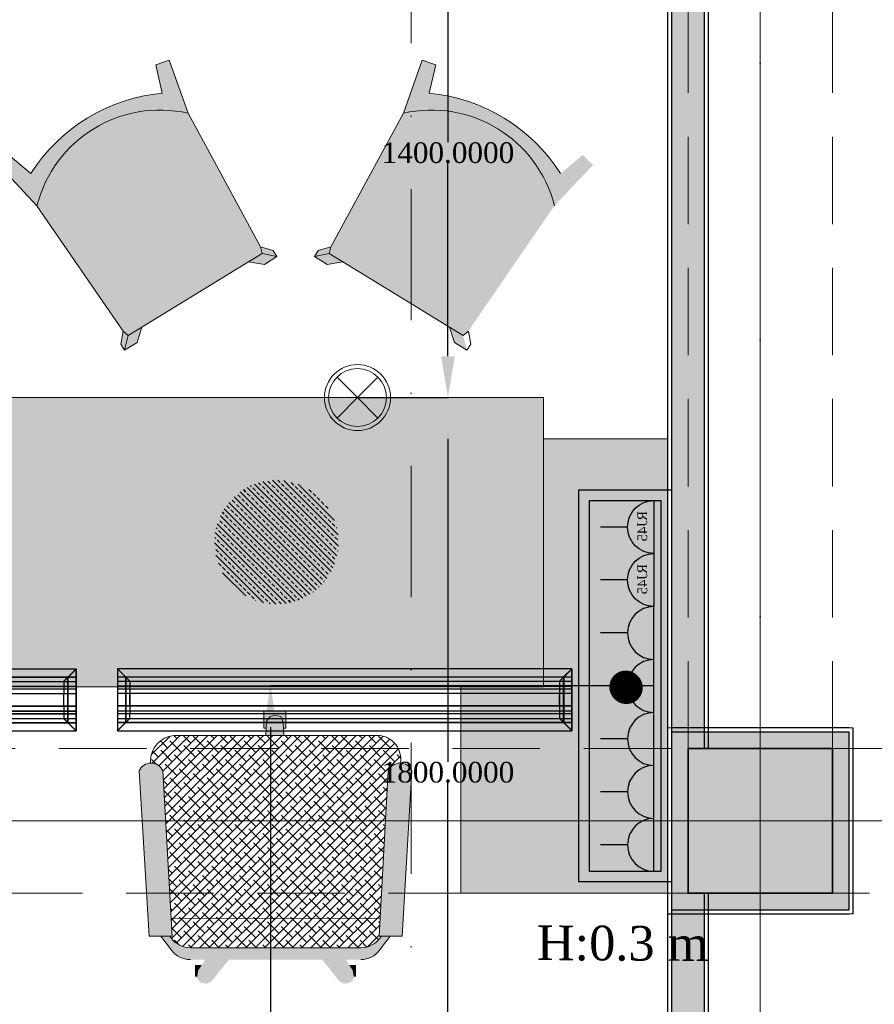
# Model space of a CAD drawing. Header units: millimetres. Extents: x 0 to 88385, y 0 to 41127.
# Tile 172 of 244: x 77439 to 79507, y 14219 to 16603. Entities that reach past the tile are written whole.
import ezdxf
from ezdxf.enums import TextEntityAlignment as Align

# ---------------------------------------------------------------- set-up
doc = ezdxf.new("R2010")
doc.units = ezdxf.units.MM
doc.header["$MEASUREMENT"] = 0
doc.linetypes.add('Dot & Dashed', pattern=[670.277762, 317.5, -176.388889, 0, -176.388874])
doc.linetypes.add('Hidden', pattern=[317.5, 211.666667, -105.833333])
for name, color, linetype in [('- განათება', 7, 'Continuous'), ('- მექანიკური ნაწილი', 7, 'Continuous'), ('- საშტეფცელო როზეტები', 7, 'Continuous'), ('Edges', 7, 'Continuous'), ('Marker - Section', 7, 'Continuous'), ('New_Structural - Bearing', 7, 'Continuous'), ('Structural - Bearing', 7, 'Continuous'), ('Structural - Grid', 7, 'Continuous')]:
    doc.layers.add(name, color=color, linetype=linetype)
for name, color, linetype, lineweight, true_color in [('Marker - Section_Pen_No__108', 7, 'Continuous', 13, 0xfd8379), ('New_2D Drafting - General_Pen_No__102', 7, 'Continuous', 13, 0xcccccc), ('New_2D Drafting - General_Pen_No__154', 7, 'Continuous', 20, 0xbd8b17), ('New_2D Drafting - General_Pen_No__161', 7, 'Continuous', 13, 0x6a6a6a), ('New_2D Drafting - General_Pen_No__62', 7, 'Continuous', 20, 0xaaaaaa), ('New_2D Drafting - General_Pen_No__81', 7, 'Continuous', 20, 0x6a6a6a), ('New_2D Drafting - General_Pen_No__82', 7, 'Continuous', 20, 0xaaaaaa), ('New_Interior - Lamp_Pen_No__77', 7, 'Continuous', 20, 0xffeb28), ('New_Structural - Bearing_Pen_No__255', 7, 'Continuous', 13, 0xe8e8e8), ('New_Structural - Bearing_Pen_No__5', 7, 'Continuous', 25, 0x40a5ff), ('New_Structural - Bearing_Pen_No__57', 7, 'Continuous', 25, 0xdcd214), ('Structural - Bearing_Pen_No__161', 7, 'Continuous', 13, 0x6a6a6a), ('Structural - Bearing_Pen_No__28', 7, 'Continuous', 35, 0xa80f02), ('Structural - Bearing_Pen_No__81', 7, 'Continuous', 20, 0x6a6a6a), ('Structural - Grid_Pen_No__81', 7, 'Continuous', 20, 0x6a6a6a)]:
    doc.layers.add(name, color=color, linetype=linetype, lineweight=lineweight, true_color=true_color)
doc.layers.add('New_Structural - Bearing_Pen_No__1', color=7, linetype='Continuous', lineweight=13)
doc.layers.add('Structural - Bearing_Pen_No__20', color=1, linetype='Continuous', lineweight=0)
doc.styles.add('GENERATED_STYLE_2', font='txt')
doc.styles.get("Standard").update_dxf_attribs({"font": 'sylfaen.ttf'})
doc.dimstyles.get("Standard").update_dxf_attribs({"dimtxt": 0.18, "dimasz": 0.18, "dimexe": 0.18, "dimexo": 0.0625, "dimgap": 0.09, "dimtad": 0, "dimtih": 1, "dimtoh": 1, "dimdec": 4, "dimzin": 0, "dimdsep": 46, "dimtxsty": 'Standard', "dimcen": 0.09, "dimadec": 0, "dimazin": 0, "dimtfac": 1, "dimtdec": 4, "dimtofl": 0, "dimtmove": 0, "dimatfit": 3, "dimfxl": 1, "dimtolj": 1, "dimtzin": 0, "dimarcsym": 0})
pattern_1 = [(45, (84240.294, 0), (-11.22532, 11.22532), []), (135, (84240.294, 0), (-33.67596, 11.22532), [39.6875, -23.8125])]

# ---------------------------------------------------------------- blocks, each defined once
blk = doc.blocks.new('Wall_50', base_point=(-5233.8, 20488))
at = {"layer": 'New_Structural - Bearing_Pen_No__57', "linetype": 'Continuous', "lineweight": 25, "true_color": 0xdcd214}
blk.add_hatch(color=52, dxfattribs=at).paths.add_polyline_path([(-5223.8, 12953.1), (-5143.8, 12953.1), (-5143.8, 14488), (-5183.8, 14488), (-5183.8, 14838), (-5143.8, 14838), (-5143.8, 20488), (-5223.8, 20488)])
at = {"layer": 'New_Structural - Bearing_Pen_No__5', "color": 161, "linetype": 'Continuous', "lineweight": 25, "true_color": 0x40a5ff}
for p, q in [((-5223.8, 20488), (-5223.8, 12953.1)), ((-5143.8, 14838), (-5143.8, 20488)), ((-5143.8, 12953.1), (-5143.8, 14488))]:
    blk.add_line(p, q, dxfattribs=at)
at = {"layer": 'New_Structural - Bearing_Pen_No__5', "color": 161, "linetype": 'Continuous', "lineweight": 25, "true_color": 0x40a5ff, "flags": 128}
for points in [[(-5233.8, 20488), (-5233.8, 12953.1)], [(-5133.8, 14838), (-5133.8, 20488)], [(-5133.8, 12953.1), (-5133.8, 14488)]]:
    blk.add_lwpolyline(points, dxfattribs=at)
blk = doc.blocks.new('Wall_87', base_point=(-4833.8, 14838))
at = {"layer": 'New_Structural - Bearing_Pen_No__255', "linetype": 'Continuous', "lineweight": 13, "true_color": 0xe8e8e8}
for points in [[(-4833.8, 14878), (-4833.8, 14838), (-4793.8, 14878)], [(-4833.8, 14838), (-4793.8, 14838), (-4793.8, 14878)], [(-4793.8, 14488), (-4793.8, 14838), (-4833.8, 14838), (-4833.8, 14488)], [(-4833.8, 14488), (-4833.8, 14448), (-4793.8, 14448)], [(-4793.8, 14488), (-4833.8, 14488), (-4793.8, 14448)]]:
    blk.add_hatch(color=254, dxfattribs=at).paths.add_polyline_path(points)
at = {"layer": 'New_Structural - Bearing_Pen_No__1', "color": 7, "linetype": 'Continuous', "lineweight": 13, "flags": 128}
for points in [[(-4783.8, 14888), (-4793.8, 14888)], [(-4783.8, 14438), (-4793.8, 14438)]]:
    blk.add_lwpolyline(points, dxfattribs=at)
at = {"layer": 'New_Structural - Bearing_Pen_No__5', "color": 161, "linetype": 'Continuous', "lineweight": 25, "true_color": 0x40a5ff}
for p, q in [((-4793.8, 14878), (-4833.8, 14878)), ((-4793.8, 14838), (-4793.8, 14878)), ((-4793.8, 14488), (-4793.8, 14838)), ((-4793.8, 14448), (-4793.8, 14488)), ((-4833.8, 14448), (-4793.8, 14448))]:
    blk.add_line(p, q, dxfattribs=at)
at = {"layer": 'New_Structural - Bearing_Pen_No__5', "color": 161, "linetype": 'Continuous', "lineweight": 25, "true_color": 0x40a5ff, "flags": 128}
blk.add_lwpolyline([(-4783.8, 14438), (-4783.8, 14888)], dxfattribs=at)
blk = doc.blocks.new('Wall_88', base_point=(-4833.8, 14488))
at = {"layer": 'New_Structural - Bearing_Pen_No__255', "linetype": 'Continuous', "lineweight": 13, "true_color": 0xe8e8e8}
for points in [[(-5183.8, 14488), (-5223.8, 14488), (-5223.8, 14448)], [(-5183.8, 14488), (-5223.8, 14448), (-5183.8, 14448)], [(-5183.8, 14448), (-4833.8, 14448), (-4833.8, 14488), (-5183.8, 14488)]]:
    blk.add_hatch(color=254, dxfattribs=at).paths.add_polyline_path(points)
at = {"layer": 'New_Structural - Bearing_Pen_No__1', "color": 7, "linetype": 'Continuous', "lineweight": 13, "flags": 128}
blk.add_lwpolyline([(-5233.8, 14438), (-5233.8, 14448)], dxfattribs=at)
at = {"layer": 'New_Structural - Bearing_Pen_No__5', "color": 161, "linetype": 'Continuous', "lineweight": 25, "true_color": 0x40a5ff}
for p, q in [((-5223.8, 14488), (-5223.8, 14448)), ((-5223.8, 14448), (-5183.8, 14448)), ((-5183.8, 14448), (-4833.8, 14448)), ((-4833.8, 14448), (-4793.8, 14448))]:
    blk.add_line(p, q, dxfattribs=at)
at = {"layer": 'New_Structural - Bearing_Pen_No__5', "color": 161, "linetype": 'Continuous', "lineweight": 25, "true_color": 0x40a5ff, "flags": 128}
blk.add_lwpolyline([(-5233.8, 14438), (-4793.8, 14438)], dxfattribs=at)
blk = doc.blocks.new('Wall_89', base_point=(-5183.8, 14488))
at = {"layer": 'New_Structural - Bearing_Pen_No__255', "linetype": 'Continuous', "lineweight": 13, "true_color": 0xe8e8e8}
for points in [[(-5223.8, 14878), (-5183.8, 14838), (-5183.8, 14878)], [(-5223.8, 14838), (-5183.8, 14838), (-5223.8, 14878)], [(-5223.8, 14488), (-5183.8, 14488), (-5183.8, 14838), (-5223.8, 14838)]]:
    blk.add_hatch(color=254, dxfattribs=at).paths.add_polyline_path(points)
at = {"layer": 'New_Structural - Bearing_Pen_No__1', "color": 7, "linetype": 'Continuous', "lineweight": 13, "flags": 128}
blk.add_lwpolyline([(-5233.8, 14888), (-5223.8, 14888)], dxfattribs=at)
at = {"layer": 'New_Structural - Bearing_Pen_No__5', "color": 161, "linetype": 'Continuous', "lineweight": 25, "true_color": 0x40a5ff}
for p, q in [((-5183.8, 14878), (-5223.8, 14878)), ((-5223.8, 14878), (-5223.8, 14838)), ((-5223.8, 14838), (-5223.8, 14488)), ((-5223.8, 14488), (-5223.8, 14448))]:
    blk.add_line(p, q, dxfattribs=at)
at = {"layer": 'New_Structural - Bearing_Pen_No__5', "color": 161, "linetype": 'Continuous', "lineweight": 25, "true_color": 0x40a5ff, "flags": 128}
blk.add_lwpolyline([(-5233.8, 14888), (-5233.8, 14448)], dxfattribs=at)
blk = doc.blocks.new('Wall_90', base_point=(-5183.8, 14838))
at = {"layer": 'New_Structural - Bearing_Pen_No__255', "linetype": 'Continuous', "lineweight": 13, "true_color": 0xe8e8e8}
blk.add_hatch(color=254, dxfattribs=at).paths.add_polyline_path([(-5183.8, 14878), (-5183.8, 14838), (-4833.8, 14838), (-4833.8, 14878)])
at = {"layer": 'New_Structural - Bearing_Pen_No__5', "color": 161, "linetype": 'Continuous', "lineweight": 25, "true_color": 0x40a5ff}
for p, q in [((-5183.8, 14878), (-5223.8, 14878)), ((-4833.8, 14878), (-5183.8, 14878)), ((-4793.8, 14878), (-4833.8, 14878))]:
    blk.add_line(p, q, dxfattribs=at)
at = {"layer": 'New_Structural - Bearing_Pen_No__5', "color": 161, "linetype": 'Continuous', "lineweight": 25, "true_color": 0x40a5ff, "flags": 128}
blk.add_lwpolyline([(-4793.8, 14888), (-5223.8, 14888)], dxfattribs=at)
blk = doc.blocks.new('Column_31', base_point=(-5008.8, 14663))
at = {"layer": 'Structural - Bearing_Pen_No__161', "linetype": 'Continuous', "lineweight": 0, "true_color": 0x6a6a6a}
blk.add_hatch(color=251, dxfattribs=at).paths.add_polyline_path([(-4833.8, 14488), (-4833.8, 14838), (-5183.8, 14838), (-5183.8, 14488)])
at = {"layer": 'Structural - Bearing_Pen_No__20', "color": 1, "linetype": 'Continuous', "lineweight": 0}
for p, q in [((-5008.8, 14743), (-5008.8, 14918)), ((-5088.8, 14663), (-5263.8, 14663)), ((-4928.8, 14663), (-4753.8, 14663)), ((-5008.8, 14583), (-5008.8, 14408))]:
    blk.add_line(p, q, dxfattribs=at)
blk.add_point((-5008.8, 14663), dxfattribs=at)
at = {"layer": 'Structural - Bearing_Pen_No__28', "color": 14, "linetype": 'Continuous', "lineweight": 35, "true_color": 0xa80f02, "flags": 128}
blk.add_lwpolyline([(-4833.8, 14488), (-4833.8, 14838), (-5183.8, 14838), (-5183.8, 14488)], close=True, dxfattribs=at)
blk = doc.blocks.new('Standard grid marker')
at = {"layer": 'Structural - Grid_Pen_No__81', "color": 251, "linetype": 'Continuous', "lineweight": 20, "true_color": 0x6a6a6a}
blk.add_line((1000, 0), (51328.1, 0), dxfattribs=at)
at = {"layer": 'Structural - Grid_Pen_No__81', "color": 251, "lineweight": 20, "true_color": 0x6a6a6a, "style": 'GENERATED_STYLE_2'}
for tag, p in [('AC_MarkerText_1_0', (-100, -144)), ('AC_MarkerText_1_1', (52428.1, -144))]:
    blk.add_attdef(tag, text='', height=100, rotation=180, dxfattribs=at).set_placement(p, align=Align.TOP_CENTER)
blk = doc.blocks.new('Standard grid marker_2')
at = {"layer": 'Structural - Grid_Pen_No__81', "color": 251, "linetype": 'Continuous', "lineweight": 20, "true_color": 0x6a6a6a}
blk.add_line((1000, 0), (27734.9, 0), dxfattribs=at)
at = {"layer": 'Structural - Grid_Pen_No__81', "color": 251, "lineweight": 20, "true_color": 0x6a6a6a, "style": 'GENERATED_STYLE_2'}
for tag, p in [('AC_MarkerText_1_0', (-1.5, -46.7)), ('AC_MarkerText_1_1', (28933.4, -46.7))]:
    blk.add_attdef(tag, text='', height=100, rotation=270, dxfattribs=at).set_placement(p, align=Align.TOP_CENTER)
blk = doc.blocks.new('Beam_2', base_point=(-5008.8, 14663))
at = {"layer": 'Structural - Bearing_Pen_No__81', "color": 251, "linetype": 'Dot & Dashed', "lineweight": 20, "true_color": 0x6a6a6a}
blk.add_line((-5008.8, 14663), (-5008.8, 39096.2), dxfattribs=at)
at = {"layer": 'Structural - Bearing_Pen_No__81', "color": 251, "linetype": 'Hidden', "lineweight": 20, "true_color": 0x6a6a6a}
for p, q in [((-5183.8, 14838), (-5183.8, 20488)), ((-4833.8, 14838), (-4833.8, 20488))]:
    blk.add_line(p, q, dxfattribs=at)
blk = doc.blocks.new('Beam_10', base_point=(-47008.8, 14663))
at = {"layer": 'Structural - Bearing_Pen_No__81', "color": 251, "linetype": 'Hidden', "lineweight": 20, "true_color": 0x6a6a6a}
for p, q in [((-10833.8, 14838), (-5183.8, 14838)), ((-4833.8, 14838), (816.2, 14838)), ((-47183.8, 14488), (1166.2, 14488))]:
    blk.add_line(p, q, dxfattribs=at)
at = {"layer": 'Structural - Bearing_Pen_No__81', "color": 251, "linetype": 'Dot & Dashed', "lineweight": 20, "true_color": 0x6a6a6a}
blk.add_line((-47008.8, 14663), (991.2, 14663), dxfattribs=at)
blk = doc.blocks.new('Cutting Plane_1', base_point=(-5853.8, 11703.1))
at = {"layer": 'Marker - Section_Pen_No__108', "color": 11, "linetype": 'Dot & Dashed', "lineweight": 13, "true_color": 0xfd8379}
blk.add_line((-5853.8, 11853.1), (-5853.8, 40288), dxfattribs=at)
blk = doc.blocks.new('- საშტეფცელო როზეტი IP22')
at = {"layer": '- საშტეფცელო როზეტები', "color": 5}
for p, q in [((8536.7, 3822.7), (8536.7, 3888.1)), ((8472.6, 3758.6), (8600.9, 3758.6))]:
    blk.add_line(p, q, dxfattribs=at)
blk.add_arc((8536.7, 3758.6), 64.1, 0, 180, dxfattribs=at)
blk = doc.blocks.new('socket')
at = {"layer": '- საშტეფცელო როზეტები', "color": 5}
for p, q in [((0, 64.1), (0, 129.5)), ((-64.1, 0), (64.1, 0))]:
    blk.add_line(p, q, dxfattribs=at)
blk.add_arc((0, 0), 64.1, 0, 180, dxfattribs=at)
at = {"layer": '- საშტეფცელო როზეტები', "color": 1, "insert": (-38.6, 40.2), "char_height": 23.657, "attachment_point": 1}
blk.add_mtext_dynamic_manual_height_columns('{\\fSylfaen|b0|i0|c0|p18;RJ45}', width=4.298, gutter_width=0.0538, heights=[0], dxfattribs=at)
blk = doc.blocks.new('lineardiffplan')
at = {"layer": 'Edges'}
for p, q in [((392.8, 274.9), (392.8, 274.6)), ((393.1, 274.9), (392.8, 274.9)), ((422.8, 244.9), (392.8, 274.9)), ((392.8, 274.6), (392.9, 274.5)), ((392.9, 125.2), (392.9, 274.5)), ((412.4, 255), (392.9, 274.5)), ((393.1, 274.9), (393.2, 274.8)), ((393.2, 274.8), (412.7, 255.3)), ((1462.8, 244.9), (1492.8, 274.9)), ((1472.9, 255.3), (1492.4, 274.8)), ((1473.2, 254.9), (1492.8, 274.5)), ((1492.4, 274.8), (1492.5, 274.9)), ((1492.8, 274.9), (1492.5, 274.9)), ((1492.8, 274.5), (1492.8, 274.9)), ((1492.8, 274.5), (1492.8, 274.5)), ((1492.8, 125.4), (1492.8, 274.5)), ((1492.8, 255.3), (392.9, 255.3)), ((392.9, 254.9), (1492.8, 254.9)), ((392.9, 244.9), (1492.8, 244.9)), ((412.4, 144.7), (412.4, 255)), ((412.8, 254.6), (412.4, 255)), ((412.7, 255.3), (413.1, 254.9)), ((412.8, 145.1), (412.8, 254.6)), ((412.8, 254.6), (422.8, 244.6)), ((413.1, 254.9), (423.1, 244.9)), ((422.8, 244.6), (422.8, 244.9)), ((422.8, 244.9), (423.1, 244.9)), ((422.8, 244.6), (422.8, 244.6)), ((422.8, 244.6), (422.8, 233.2)), ((423.1, 244.9), (423.1, 244.9)), ((1472.5, 254.9), (1462.5, 244.9)), ((1462.5, 244.9), (1462.5, 244.9)), ((1462.5, 244.9), (1462.8, 244.9)), ((1462.8, 244.9), (1462.9, 244.6)), ((1462.8, 244.5), (1462.9, 244.6)), ((1462.8, 233.2), (1462.8, 244.5)), ((1462.9, 244.6), (1472.8, 254.5)), ((1472.9, 255.3), (1472.5, 254.9)), ((1472.8, 254.5), (1473.2, 254.9)), ((1472.8, 254.5), (1472.8, 145.3)), ((1473.2, 144.9), (1473.2, 254.9)), ((392.9, 233.2), (1492.8, 233.2)), ((392.9, 233), (1492.8, 233)), ((392.9, 226.8), (1492.8, 226.8)), ((392.9, 226.5), (1492.8, 226.5)), ((392.9, 214.9), (1492.8, 214.9)), ((1492.8, 214.8), (392.9, 214.8)), ((422.4, 214.9), (422.3, 214.9)), ((422.8, 214.9), (422.4, 214.9)), ((422.8, 233), (422.8, 233.2)), ((422.8, 226.8), (422.8, 233)), ((422.8, 226.5), (422.8, 226.8)), ((422.8, 214.9), (422.8, 226.5)), ((422.8, 184.9), (422.8, 214.9)), ((423.2, 214.9), (422.8, 214.9)), ((423.2, 214.8), (422.8, 214.9)), ((423.2, 214.8), (423.2, 214.9)), ((423.2, 214.8), (423.2, 184.9)), ((1462.8, 214.9), (1462.4, 214.9)), ((1462.4, 214.9), (1462.4, 214.8)), ((1462.8, 214.9), (1462.4, 214.8)), ((1462.4, 184.9), (1462.4, 214.8)), ((1462.8, 233), (1462.8, 233.2)), ((1462.8, 226.8), (1462.8, 233)), ((1462.8, 226.5), (1462.8, 226.8)), ((1462.8, 214.9), (1462.8, 226.5)), ((1462.8, 214.9), (1462.8, 184.9)), ((1462.8, 214.9), (1463.2, 214.9)), ((1463.2, 214.9), (1463.3, 214.9)), ((1492.8, 184.9), (392.9, 184.9)), ((392.9, 173.2), (1492.8, 173.2)), ((392.9, 173), (1492.8, 173)), ((422.4, 184.9), (422.3, 184.9)), ((422.8, 184.9), (422.4, 184.9)), ((422.8, 184.9), (423.2, 184.9)), ((422.8, 173.2), (422.8, 184.9)), ((422.8, 173), (422.8, 173.2)), ((422.8, 173), (422.8, 166.8)), ((1462.4, 184.9), (1462.8, 184.9)), ((1462.8, 173.2), (1462.8, 184.9)), ((1463.2, 184.9), (1462.8, 184.9)), ((1462.8, 173), (1462.8, 173.2)), ((1462.8, 166.8), (1462.8, 173)), ((1463.2, 184.9), (1463.3, 184.9)), ((392.8, 124.9), (422.8, 154.9)), ((392.9, 166.8), (1492.8, 166.8)), ((392.9, 166.5), (1492.8, 166.5)), ((392.9, 154.9), (1492.8, 154.9)), ((1492.8, 144.9), (392.9, 144.9)), ((392.9, 125.2), (412.4, 144.7)), ((392.9, 144.5), (1492.8, 144.5)), ((412.7, 144.5), (393.2, 124.9)), ((412.8, 145.1), (412.4, 144.7)), ((412.7, 144.5), (413.1, 144.9)), ((412.8, 145.1), (422.8, 155.1)), ((423.1, 154.8), (413.1, 144.9)), ((422.8, 166.5), (422.8, 166.8)), ((422.8, 155.1), (422.8, 166.5)), ((422.8, 154.9), (422.8, 155.1)), ((422.8, 155.1), (422.8, 155.1)), ((423.1, 154.8), (422.8, 154.9)), ((423.1, 154.8), (423.1, 154.9)), ((1462.5, 154.8), (1462.4, 154.9)), ((1462.8, 154.9), (1462.5, 154.8)), ((1462.5, 154.8), (1472.4, 144.9)), ((1462.8, 166.5), (1462.8, 166.8)), ((1462.8, 155.3), (1462.8, 166.5)), ((1462.9, 155.2), (1462.8, 155.3)), ((1462.9, 155.2), (1462.8, 154.9)), ((1462.8, 154.9), (1492.8, 124.9)), ((1472.8, 145.3), (1462.9, 155.2)), ((1472.4, 144.9), (1472.8, 144.5)), ((1473.2, 144.9), (1472.8, 145.3)), ((1472.8, 144.5), (1492.4, 124.9)), ((1473.2, 144.9), (1492.8, 125.4)), ((392.9, 125.2), (392.8, 125.1)), ((392.8, 125.1), (392.8, 124.9)), ((392.8, 124.9), (393.1, 124.9)), ((393.2, 124.9), (393.1, 124.9)), ((1492.4, 124.9), (1492.8, 124.9)), ((1492.4, 124.9), (1492.4, 124.9)), ((1492.8, 125.3), (1492.8, 125.4)), ((1492.8, 124.9), (1492.8, 125.3))]:
    blk.add_line(p, q, dxfattribs=at)
blk.add_lwpolyline([(393.2, 274.8), (1492.8, 274.8), (1492.8, 124.9), (393.2, 124.9)], close=True, dxfattribs=at)
blk = doc.blocks.new('Recessed Spot')
at = {"layer": 'New_Interior - Lamp_Pen_No__77', "color": 2, "linetype": 'Continuous', "lineweight": 20, "true_color": 0xffeb28}
for q in [(-49.5, 49.5), (49.5, 49.5), (-49.5, -49.5), (49.5, -49.5)]:
    blk.add_line((0, 0), q, dxfattribs=at)
at = {"layer": 'New_Interior - Lamp_Pen_No__77', "color": 2, "linetype": 'Continuous', "lineweight": 20, "true_color": 0xffeb28, "flags": 128}
blk.add_lwpolyline([(80, 0, 1), (-80, 0, 1)], format="xyb", close=True, dxfattribs=at)
at = {"layer": 'New_Interior - Lamp_Pen_No__77', "color": 2, "linetype": 'Continuous', "lineweight": 20, "true_color": 0xffeb28}
blk.add_circle((0, 0), 70, dxfattribs=at)
blk = doc.blocks.new('*D564')
at = {"layer": '- საშტეფცელო როზეტები', "color": 0, "lineweight": -2, "transparency": 16777216}
for p, q in [((78974.1, 14989.8), (78045.8, 14989.8)), ((78045.9, 14889.8), (78045.9, 14180.2)), ((78045.9, 13053.1), (78045.9, 14128.8)), ((78959.9, 12953.1), (78045.8, 12953.1))]:
    blk.add_line(p, q, dxfattribs=at)
at = {"layer": '- საშტეფცელო როზეტები', "color": 0, "transparency": 16777216}
for points in [[(78029.3, 14889.8), (78062.6, 14889.8), (78045.9, 14989.8)], [(78029.3, 13053.1), (78062.6, 13053.1), (78045.9, 12953.1)]]:
    blk.add_solid(points, dxfattribs=at)
at = {"layer": 'Defpoints', "color": 0, "transparency": 16777216}
for p in [(78045.9, 14989.8), (78974.2, 14989.8), (78959.9, 12953.1)]:
    blk.add_point(p, dxfattribs=at)
at = {"layer": '- საშტეფცელო როზეტები', "color": 0, "transparency": 16777216, "insert": (78045.9, 14154.5), "char_height": 50, "attachment_point": 5}
blk.add_mtext('\\A1;{\\fSylfaen|b0|i0|c0|p18;2036.6974}', dxfattribs=at)
blk = doc.blocks.new('*D1005')
at = {"layer": '- განათება', "color": 0, "lineweight": -2, "transparency": 16777216}
for p, q in [((78256.6, 15688), (78475.7, 15688)), ((78475.5, 15588), (78475.5, 14806.1)), ((78475.5, 13988), (78475.5, 14754.8)), ((78256.6, 13888), (78475.7, 13888))]:
    blk.add_line(p, q, dxfattribs=at)
at = {"layer": '- განათება', "color": 0, "transparency": 16777216}
for points in [[(78458.8, 15588), (78492.2, 15588), (78475.5, 15688)], [(78458.8, 13988), (78492.2, 13988), (78475.5, 13888)]]:
    blk.add_solid(points, dxfattribs=at)
at = {"layer": 'Defpoints', "color": 0, "transparency": 16777216}
for p in [(78256.5, 15688), (78256.5, 13888), (78475.5, 13888)]:
    blk.add_point(p, dxfattribs=at)
at = {"layer": '- განათება', "color": 0, "transparency": 16777216, "insert": (78475.5, 14780.4), "char_height": 50, "attachment_point": 5}
blk.add_mtext('\\A1;{\\fSylfaen|b0|i0|c0|p18;1800.0000}', dxfattribs=at)
blk = doc.blocks.new('*D992')
at = {"layer": '- განათება', "color": 0, "lineweight": -2, "transparency": 16777216}
for p, q in [((78256.6, 17088), (78475.7, 17088)), ((78475.5, 16988), (78475.5, 16306.1)), ((78475.5, 15788), (78475.5, 16254.8)), ((78256.6, 15688), (78475.7, 15688))]:
    blk.add_line(p, q, dxfattribs=at)
at = {"layer": '- განათება', "color": 0, "transparency": 16777216}
for points in [[(78458.8, 16988), (78492.2, 16988), (78475.5, 17088)], [(78458.8, 15788), (78492.2, 15788), (78475.5, 15688)]]:
    blk.add_solid(points, dxfattribs=at)
at = {"layer": 'Defpoints', "color": 0, "transparency": 16777216}
for p in [(78256.5, 17088), (78256.5, 15688), (78475.5, 15688)]:
    blk.add_point(p, dxfattribs=at)
at = {"layer": '- განათება', "color": 0, "transparency": 16777216, "insert": (78475.5, 16280.4), "char_height": 50, "attachment_point": 5}
blk.add_mtext('\\A1;{\\fSylfaen|b0|i0|c0|p18;1400.0000}', dxfattribs=at)

msp = doc.modelspace()

# ---------------------------------------------------------------- hatches: boundary and pattern name
at = {"layer": '- განათება', "linetype": 'Continuous', "lineweight": 35}
h = msp.add_hatch(dxfattribs=at)
h.set_pattern_fill('ANSI33', color=30, style=0, pattern_type=2)
h.set_pattern_definition([(135, (3750515.691, 2300512.415), (13.25825215, 13.25825215), []), (135, (3750502.433, 2300512.415), (13.25825215, 13.25825215), [9.375, -4.6875])])
h.paths.add_polyline_path([(78210.51218, 15337.98097, -1), (77910.51218, 15337.98097, -1)])
h = msp.add_hatch()
h.set_pattern_fill('ANSI31', color=1)
h.set_pattern_definition([(45, (96963.85326, -16363.72783), (-0.08838834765, 0.08838834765), [])])
h.paths.add_polyline_path([(78945.73759, 14986.48628, 1), (78867.37469, 14986.48628, 1)])
at = {"layer": 'New_2D Drafting - General_Pen_No__154', "linetype": 'Continuous', "lineweight": 20, "true_color": 0xbd8b17}
msp.add_hatch(color=42, dxfattribs=at).paths.add_polyline_path([(78506.5059, 14987.98097), (78506.5059, 14487.98097), (79006.5059, 14487.98097), (79006.5059, 15587.98097), (78706.5059, 15587.98097), (78706.5059, 14987.98097)])
at = {"layer": 'New_2D Drafting - General_Pen_No__81', "linetype": 'Continuous', "lineweight": 0, "true_color": 0x1a1a1a}
for points in [[(77480.78424, 16152.4552), (77387.3593, 16251.11508), (77412.09186, 16275.33363), (77466.05957, 16230.13799, -0.2330269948), (77783.85354, 16424.87211), (77768.08798, 16493.47682), (77800.89574, 16504.51716), (77846.38228, 16376.48214, 0.4066685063)], [(78022.10186, 16053.06249), (78026.07526, 16037.03105), (77701.6437, 15838.22962), (77689.16397, 15849.04866), (77480.78424, 16152.4552, -0.4066685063), (77846.38228, 16376.48214)], [(78026.07526, 16037.03105), (78022.10186, 16053.06249), (78052.6662, 16043.9087), (78061.7018, 16029.16314)], [(78187.90574, 16037.03105), (78191.87915, 16053.06249), (78161.31481, 16043.9087), (78152.2792, 16029.16314)], [(77992.87737, 16016.68843), (78026.07526, 16037.03105), (78061.7018, 16029.16314), (78031.13806, 16010.43464)], [(78221.10363, 16016.68843), (78187.90574, 16037.03105), (78152.2792, 16029.16314), (78182.84295, 16010.43464)], [(77701.6437, 15838.22962), (77734.84159, 15858.57224), (77723.04202, 15821.64312), (77692.47828, 15802.91462)], [(77689.16397, 15849.04866), (77701.6437, 15838.22962), (77692.47828, 15802.91462), (77683.44267, 15817.66017)]]:
    msp.add_hatch(color=250, dxfattribs=at).paths.add_polyline_path(points)
at = {"layer": 'New_2D Drafting - General_Pen_No__81', "linetype": 'Continuous', "lineweight": 20, "true_color": 0x6a6a6a}
for points in [[(78029.56949, 14887.46625), (78035.37215, 14887.46625), (78036.04828, 14904.36952), (78044.81583, 14916.05959), (78056.5059, 14918.98211), (78071.11848, 14916.05959), (78076.96352, 14901.44701), (78077.54605, 14887.46625), (78083.44232, 14887.46625), (78083.44232, 14928.59862), (78029.56949, 14928.59862)], [(78036.04828, 14904.36952), (78034.67459, 14870.0272), (78078.27268, 14870.0272), (78076.96352, 14901.44701), (78071.11848, 14916.05959), (78056.5059, 14918.98211), (78044.81583, 14916.05959)], [(77752.10102, 14384.31109), (77807.65653, 14384.31109), (77785.4195, 14784.5756, 0.6387631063), (77728.27667, 14784.57516)], [(77863.44779, 14286.13373), (77868.57652, 14286.13373), (77871.01195, 14300.74631), (77879.52163, 14313.89763), (77863.44779, 14313.89763)], [(77868.08943, 14283.21121), (77871.01195, 14277.36617), (77876.85698, 14271.52114), (77891.46956, 14268.59862), (77903.15963, 14274.44366), (77945.34073, 14327.17003), (77888.10964, 14327.17002), (77871.01195, 14300.74631)]]:
    msp.add_hatch(color=251, dxfattribs=at).paths.add_polyline_path(points)

# ---------------------------------------------------------------- linework, layer by layer
at = {"layer": '- საშტეფცელო როზეტები', "color": 5}
for points in [[(78792.56759, 14515.12766), (78792.56759, 15464.37747), (79016.5059, 15464.37747), (79016.5059, 14515.12766)], [(78818.25817, 14540.81823), (78818.25817, 15438.6869), (78990.81532, 15438.6869), (78990.81532, 14540.81823)]]:
    msp.add_lwpolyline(points, close=True, dxfattribs=at)
at = {"layer": 'New_2D Drafting - General_Pen_No__161', "color": 251, "linetype": 'Continuous', "lineweight": 13, "true_color": 0x6a6a6a, "flags": 128}
for points in [[(77783.85354, 16424.87211, 0.2330269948), (77466.05957, 16230.13799)], [(77846.38228, 16376.48214, 0.4066685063), (77480.78424, 16152.4552)]]:
    msp.add_lwpolyline(points, format="xyb", dxfattribs=at)
for points in [[(78022.10186, 16053.06249), (77846.38228, 16376.48214)], [(77480.78424, 16152.4552), (77387.3593, 16251.11508), (77412.09186, 16275.33363), (77466.05957, 16230.13799)], [(77689.16397, 15849.04866), (77480.78424, 16152.4552)], [(78022.10186, 16053.06249), (78026.07526, 16037.03105), (77992.87737, 16016.68843), (77734.84159, 15858.57224), (77701.6437, 15838.22962), (77689.16397, 15849.04866)], [(78022.10186, 16053.06249), (78052.6662, 16043.9087), (78061.7018, 16029.16314), (78031.13806, 16010.43464), (77992.87737, 16016.68843)], [(78191.87915, 16053.06249), (78161.31481, 16043.9087), (78152.2792, 16029.16314), (78182.84295, 16010.43464), (78221.10363, 16016.68843)], [(78061.7018, 16029.16314), (78026.07526, 16037.03105)], [(78152.2792, 16029.16314), (78187.90574, 16037.03105)], [(77689.16397, 15849.04866), (77683.44267, 15817.66017), (77692.47828, 15802.91462), (77723.04202, 15821.64312), (77734.84159, 15858.57224)], [(77692.47828, 15802.91462), (77701.6437, 15838.22962)]]:
    msp.add_lwpolyline(points, dxfattribs=at)
at = {"layer": 'New_2D Drafting - General_Pen_No__62', "color": 253, "linetype": 'Continuous', "lineweight": 20, "true_color": 0xaaaaaa}
for p, q in [((78029.56949, 14928.59862), (78083.44232, 14928.59862)), ((78029.56949, 14928.59862), (78083.44232, 14928.59862)), ((78029.56949, 14928.38149), (78029.56949, 14887.46625)), ((78029.56949, 14928.38149), (78029.56949, 14887.46625)), ((78083.44232, 14928.38149), (78083.44232, 14887.46625)), ((78083.44232, 14928.38149), (78083.44232, 14887.46625)), ((78034.67459, 14870.0272), (78036.04828, 14904.36952)), ((78034.67459, 14870.0272), (78036.04828, 14904.36952)), ((78036.04828, 14904.36952), (78044.81583, 14916.05959)), ((78036.04828, 14904.36952), (78044.81583, 14916.05959)), ((78044.81583, 14916.05959), (78056.5059, 14918.98211)), ((78044.81583, 14916.05959), (78056.5059, 14918.98211)), ((78056.5059, 14918.98211), (78071.11848, 14916.05959)), ((78056.5059, 14918.98211), (78071.11848, 14916.05959)), ((78071.11848, 14916.05959), (78076.96352, 14901.44701)), ((78071.11848, 14916.05959), (78076.96352, 14901.44701)), ((78076.96352, 14901.44701), (78078.27268, 14870.0272)), ((78076.96352, 14901.44701), (78078.27268, 14870.0272)), ((78029.56949, 14887.46625), (78035.37215, 14887.46625)), ((78029.56949, 14887.46625), (78035.37215, 14887.46625)), ((78083.44232, 14887.46625), (78077.54605, 14887.46625)), ((78083.44232, 14887.46625), (78077.54605, 14887.46625)), ((77755.45179, 14809.71309), (77755.83545, 14802.81)), ((77755.45179, 14809.71309), (77755.83545, 14802.81)), ((77728.27676, 14784.57358), (77752.10102, 14384.31109)), ((77728.27676, 14784.57358), (77752.10102, 14384.31109)), ((77785.41962, 14784.57358), (77807.65653, 14384.31109)), ((77785.41962, 14784.57358), (77807.65653, 14384.31109)), ((77752.10102, 14384.31109), (77807.65653, 14384.31109)), ((77752.10102, 14384.31109), (77807.65653, 14384.31109)), ((77806.38656, 14350.02503), (77780.67245, 14384.31109)), ((77806.38656, 14350.02503), (77780.67245, 14384.31109)), ((77806.38674, 14378.59682), (77802.1012, 14384.31144)), ((77806.38674, 14378.59682), (77802.1012, 14384.31144))]:
    msp.add_line(p, q, dxfattribs=at)
at = {"layer": 'New_2D Drafting - General_Pen_No__62', "color": 253, "linetype": 'Continuous', "lineweight": 20, "true_color": 0xaaaaaa, "flags": 128}
for points in [[(77846.38228, 16376.48214), (77800.89574, 16504.51716), (77768.08798, 16493.47682), (77783.85354, 16424.87211)], [(78706.5059, 15587.98097), (79006.5059, 15587.98097), (79006.5059, 14487.98097), (78506.5059, 14487.98097), (78506.5059, 14987.98097)]]:
    msp.add_lwpolyline(points, dxfattribs=at)
at = {"layer": 'New_2D Drafting - General_Pen_No__62', "color": 253, "linetype": 'Continuous', "lineweight": 20, "true_color": 0xaaaaaa}
for centre, radius, start, end in [((77818.22946, 14807.64935), 62.69945, 95.80560589, 181.0106651), ((77818.22946, 14807.64935), 62.69945, 95.80560589, 181.0106651), ((77756.84819, 14771.33592), 31.48983, 24.862139, 155.137894), ((77756.84819, 14771.33592), 31.48983, 24.862139, 155.137894), ((77852.10102, 14412.88255), 57.14286, 216.869919, 270.000031), ((77852.10102, 14412.88255), 57.14286, 216.869919, 270.000031), ((77852.10102, 14384.31112), 57.14286, 216.869919, 270.000031), ((77852.10102, 14384.31112), 57.14286, 216.869919, 270.000031)]:
    msp.add_arc(centre, radius, start, end, dxfattribs=at)

# ---------------------------------------------------------------- block references
at = {"layer": '- მექანიკური ნაწილი', "xscale": -1, "rotation": 180}
msp.add_blockref('lineardiffplan', (76082.62297, 15155.67312), dxfattribs=at)
at = {"layer": '- საშტეფცელო როზეტები', "xscale": -1, "rotation": 90}
for p in [(78974.17105, 15374.55342), (78974.17105, 15246.28647)]:
    msp.add_blockref('socket', p, dxfattribs=at)
at = {"layer": '- საშტეფცელო როზეტები', "rotation": 90}
for p in [(82732.72804, 6581.27792), (82732.72804, 6453.01097), (82732.72804, 6324.74402), (82732.72804, 6196.47706), (82732.72804, 6068.21011)]:
    msp.add_blockref('- საშტეფცელო როზეტი IP22', p, dxfattribs=at)
at = {"layer": 'New_Structural - Bearing', "color": 7, "lineweight": 35}
for name, p in [('Wall_50', (79006.5059, 20487.98097)), ('Wall_89', (79056.5059, 14487.98097)), ('Wall_90', (79056.5059, 14837.98097)), ('Wall_87', (79406.5059, 14837.98097)), ('Wall_88', (79406.5059, 14487.98097))]:
    msp.add_blockref(name, p, dxfattribs=at)
at = {"layer": 'Structural - Bearing', "color": 251, "lineweight": 20, "true_color": 0x6a6a6a}
for name, p in [('Beam_2', (79231.5059, 14662.98097)), ('Beam_10', (37231.5059, 14662.98097))]:
    msp.add_blockref(name, p, dxfattribs=at)
at = {"layer": 'Structural - Bearing', "color": 14, "lineweight": 35, "true_color": 0xa80f02}
msp.add_blockref('Column_31', (79231.5059, 14662.98097), dxfattribs=at)
at = {"layer": 'Structural - Grid', "color": 8, "linetype": 'Continuous', "lineweight": 15, "zscale": 1000}
for name, p, rotation in [('Standard grid marker_2', (79231.5059, 11703.05519), 90), ('Standard grid marker', (88184.57817, 14662.98097), 180)]:
    msp.add_blockref(name, p, dxfattribs=dict(at, rotation=rotation))

# ---------------------------------------------------------------- texts
at = {"layer": '- საშტეფცელო როზეტები', "color": 5, "insert": (79106.33593, 14407.83935), "char_height": 83.964469, "attachment_point": 3, "rotation": 359.68932566}
msp.add_mtext_dynamic_manual_height_columns('H:0.3 m', width=710.9466492, gutter_width=1.70068, heights=[0], dxfattribs=at)

# ---------------------------------------------------------------- next in the draw order: block references
at = {"layer": 'Marker - Section', "color": 11, "lineweight": 13, "true_color": 0xfd8379}
msp.add_blockref('Cutting Plane_1', (78386.51223, 11703.05519), dxfattribs=at)

# ---------------------------------------------------------------- next in the draw order: hatches: boundary and pattern name
at = {"layer": 'New_2D Drafting - General_Pen_No__102', "linetype": 'Continuous', "lineweight": 13, "true_color": 0xcccccc}
h = msp.add_hatch(dxfattribs=at)
h.set_pattern_fill('ANSI38', color=254, style=0, pattern_type=2)
h.set_pattern_definition(pattern_1)
h.paths.add_polyline_path([(77755.53292, 14808.2533), (77755.83548, 14802.80946, -0.3008724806), (77785.4195, 14784.5756), (77805.27425, 14427.19189), (78311.26585, 14426.95034), (78331.13402, 14784.5774, -0.3008761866), (78360.71848, 14802.81124), (78361.10205, 14809.71525, 0.4305604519), (78304.04714, 14870.0272), (77811.88718, 14870.0272, 0.3820752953)])
h = msp.add_hatch(dxfattribs=at)
h.set_pattern_fill('ANSI38', color=254, style=0, pattern_type=2)
h.set_pattern_definition(pattern_1)
h.paths.add_polyline_path([(77807.65653, 14384.31109), (77802.10147, 14384.31109), (77806.38509, 14378.59903, 0.2381735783), (77852.55393, 14355.74148), (78264.45282, 14355.74148, 0.2360732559), (78310.16779, 14378.59954), (78314.45282, 14384.31292), (78308.89711, 14384.31291), (78311.26585, 14426.95034), (77805.27425, 14427.19189)])
at = {"layer": 'New_2D Drafting - General_Pen_No__81', "linetype": 'Continuous', "lineweight": 0, "true_color": 0x1a1a1a}
for points in [[(78733.19677, 16152.4552), (78826.62171, 16251.11508), (78801.88914, 16275.33363), (78747.92143, 16230.13799, 0.2330269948), (78430.12746, 16424.87211), (78445.89302, 16493.47682), (78413.08527, 16504.51716), (78367.59872, 16376.48214, -0.4066685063)], [(78191.87915, 16053.06249), (78187.90574, 16037.03105), (78512.33731, 15838.22962), (78524.81704, 15849.04866), (78733.19677, 16152.4552, 0.4066685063), (78367.59872, 16376.48214)], [(78512.33731, 15838.22962), (78479.13942, 15858.57224), (78490.93898, 15821.64312), (78521.50273, 15802.91462)]]:
    msp.add_hatch(color=250, dxfattribs=at).paths.add_polyline_path(points)
at = {"layer": 'New_2D Drafting - General_Pen_No__81', "linetype": 'Continuous', "lineweight": 20, "true_color": 0x6a6a6a}
for points in [[(78308.89711, 14384.31291), (78364.45282, 14384.31294), (78388.27686, 14784.57695, 0.6387631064), (78331.13402, 14784.5774)], [(77802.10147, 14384.31109), (77780.67245, 14384.31109), (77806.38646, 14350.02577, 0.2381394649), (77852.54884, 14327.17002), (78264.45283, 14327.17006, 0.2360689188), (78310.16724, 14350.02737), (78335.88138, 14384.31293), (78314.45282, 14384.31292), (78310.16779, 14378.59954, -0.2360732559), (78264.45282, 14355.74148), (77851.6481, 14355.74148, -0.2339896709), (77806.38509, 14378.59903)], [(78212.9464, 14274.44366), (78224.63647, 14268.59862), (78239.24905, 14271.52114), (78245.09408, 14277.36617), (78248.0166, 14283.21121), (78245.09408, 14300.74631), (78227.99635, 14327.17008), (78170.76527, 14327.17007)], [(78245.09408, 14300.74631), (78247.52952, 14286.13373), (78252.65825, 14286.13373), (78252.65825, 14313.89763), (78236.5844, 14313.89763)]]:
    msp.add_hatch(color=251, dxfattribs=at).paths.add_polyline_path(points)
at = {"layer": 'New_2D Drafting - General_Pen_No__82', "linetype": 'Continuous', "lineweight": 20, "true_color": 0xaaaaaa}
msp.add_hatch(color=253, dxfattribs=at).paths.add_polyline_path([(77406.5059, 14987.98097), (78706.5059, 14987.98097), (78706.5059, 15687.98098), (77406.5059, 15687.98098)])

# ---------------------------------------------------------------- next in the draw order: linework, layer by layer
at = {"layer": 'New_2D Drafting - General_Pen_No__161', "color": 251, "linetype": 'Continuous', "lineweight": 13, "true_color": 0x6a6a6a, "flags": 128}
for points in [[(78430.12746, 16424.87211, -0.2330269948), (78747.92143, 16230.13799)], [(78367.59872, 16376.48214, -0.4066685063), (78733.19677, 16152.4552)]]:
    msp.add_lwpolyline(points, format="xyb", dxfattribs=at)
for points in [[(78191.87915, 16053.06249), (78367.59872, 16376.48214)], [(78191.87915, 16053.06249), (78187.90574, 16037.03105), (78221.10363, 16016.68843), (78479.13942, 15858.57224), (78512.33731, 15838.22962), (78524.81704, 15849.04866)], [(78524.81704, 15849.04866), (78530.53834, 15817.66017), (78521.50273, 15802.91462), (78490.93898, 15821.64312), (78479.13942, 15858.57224)]]:
    msp.add_lwpolyline(points, dxfattribs=at)
at = {"layer": 'New_2D Drafting - General_Pen_No__62', "color": 253, "linetype": 'Continuous', "lineweight": 20, "true_color": 0xaaaaaa}
for p, q in [((77811.88718, 14870.0272), (78304.04714, 14870.0272)), ((77811.88718, 14870.0272), (78304.04714, 14870.0272)), ((78361.10194, 14809.71488), (78360.71851, 14802.8118)), ((78361.10194, 14809.71488), (78360.71851, 14802.8118)), ((78331.13391, 14784.57537), (78308.89711, 14384.31291)), ((78331.13391, 14784.57537), (78308.89711, 14384.31291)), ((78388.27677, 14784.57537), (78364.45282, 14384.31294)), ((78388.27677, 14784.57537), (78364.45282, 14384.31294)), ((78311.26614, 14426.95034), (77805.27425, 14427.19189)), ((78311.26614, 14426.95034), (77805.27425, 14427.19189)), ((78364.45282, 14384.31294), (78308.89711, 14384.31291)), ((78364.45282, 14384.31294), (78308.89711, 14384.31291)), ((78310.16705, 14350.02688), (78335.88139, 14384.31294)), ((78310.16705, 14350.02688), (78335.88139, 14384.31294)), ((78310.16705, 14378.59831), (78314.45282, 14384.31291)), ((78310.16705, 14378.59831), (78314.45282, 14384.31291)), ((78264.45282, 14355.74148), (77851.6481, 14355.74148)), ((78264.45282, 14355.74148), (77851.6481, 14355.74148))]:
    msp.add_line(p, q, dxfattribs=at)
at = {"layer": 'New_2D Drafting - General_Pen_No__62', "color": 253, "linetype": 'Continuous', "lineweight": 20, "true_color": 0xaaaaaa, "flags": 128}
msp.add_lwpolyline([(78367.59872, 16376.48214), (78413.08527, 16504.51716), (78445.89302, 16493.47682), (78430.12746, 16424.87211)], dxfattribs=at)
msp.add_lwpolyline([(77406.5059, 15687.98097), (77406.5059, 14987.98097), (78706.5059, 14987.98097), (78706.5059, 15687.98097)], close=True, dxfattribs=at)
at = {"layer": 'New_2D Drafting - General_Pen_No__62', "color": 253, "linetype": 'Continuous', "lineweight": 20, "true_color": 0xaaaaaa}
for centre, radius, start, end in [((78304.04714, 14812.88434), 57.14286, 356.82016, 90.000023), ((78304.04714, 14812.88434), 57.14286, 356.82016, 90.000023), ((78359.70534, 14771.33771), 31.48983, 24.862139, 155.137894), ((78359.70534, 14771.33771), 31.48983, 24.862139, 155.137894), ((78264.45282, 14412.88434), 57.14286, 270.000031, 323.130127), ((78264.45282, 14412.88434), 57.14286, 270.000031, 323.130127), ((78264.45282, 14384.31291), 57.14286, 270.000031, 323.130127), ((78264.45282, 14384.31291), 57.14286, 270.000031, 323.130127)]:
    msp.add_arc(centre, radius, start, end, dxfattribs=at)

# ---------------------------------------------------------------- next in the draw order: block references
at = {"layer": '- განათება', "color": 2, "linetype": 'Continuous', "lineweight": 20, "true_color": 0xffeb28, "zscale": 1000}
msp.add_blockref('Recessed Spot', (78256.5059, 15687.98097), dxfattribs=at)
at = {"layer": '- მექანიკური ნაწილი', "xscale": -1, "rotation": 180}
msp.add_blockref('lineardiffplan', (77282.69475, 15156.17795), dxfattribs=at)

# ---------------------------------------------------------------- next in the draw order: dimensions: what is measured, and where the dimension line sits
at = {"layer": '- განათება', "color": 1}
for base, p1, p2, picture, middle in [((78475.5, 15687.98097), (78256.5059, 17087.98097), (78256.5059, 15687.98097), '*D992', (78475.5, 16280.41604)), ((78475.5, 13887.98097), (78256.5059, 15687.98097), (78256.5059, 13887.98097), '*D1005', (78475.5, 14780.41604))]:
    dim = msp.add_linear_dim(base=base, p1=p1, p2=p2, angle=270, text='{\\fSylfaen|b0|i0|c0|p18;<>}', dimstyle='Standard', override={"dimtxt": 50, "dimasz": 100}, dxfattribs=at)
    dim.commit()
    dim.dimension.update_dxf_attribs({"geometry": picture, "text_midpoint": middle, "dimtype": 160})
at = {"layer": '- საშტეფცელო როზეტები', "color": 1}
dim = msp.add_linear_dim(base=(78045.9395, 14989.75257), p1=(78959.9395, 12953.05519), p2=(78974.17105, 14989.75257), angle=90, text='{\\fSylfaen|b0|i0|c0|p18;<>}', dimstyle='Standard', override={"dimtxt": 50, "dimasz": 100}, dxfattribs=at)
dim.commit()
dim.dimension.update_dxf_attribs({"geometry": '*D564', "text_midpoint": (78045.9395, 14154.5), "dimtype": 160})

doc.saveas('drawing.dxf')
